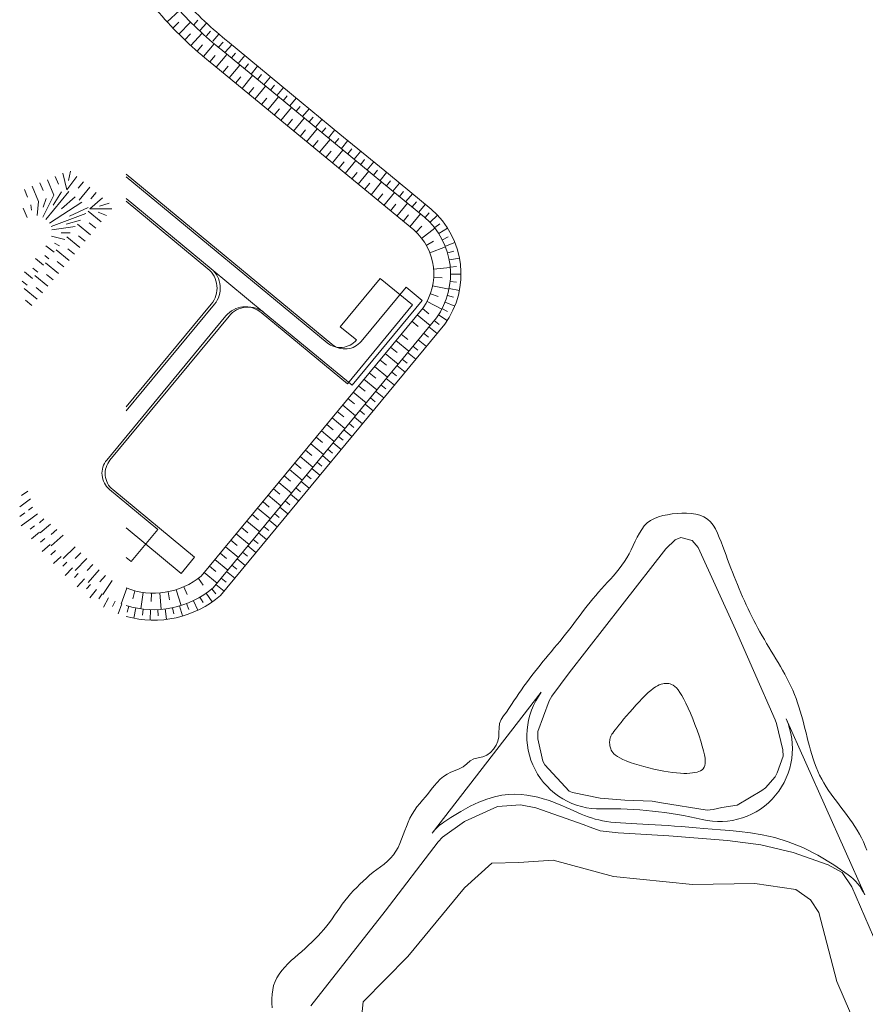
# Model space of a CAD drawing. Header units: metres. Extents: x 239845 to 242720, y 580286 to 584200.
# Tile 38 of 113: x 239904 to 240107, y 583111 to 583346. Entities that reach past the tile are written whole.
import ezdxf

# ---------------------------------------------------------------- set-up
doc = ezdxf.new("R2010")
doc.units = ezdxf.units.M
doc.layers.add('B-WE-GK-BESCHOEIING_TYPE_5-G', color=9, linetype='Continuous', lineweight=18, true_color=0x808080)
doc.layers.add('GBKN', color=9, linetype='Continuous', lineweight=0, true_color=0x808080)
doc.layers.add('GEO_kant verharding', color=8, linetype='Continuous', lineweight=0)

msp = doc.modelspace()

# ---------------------------------------------------------------- linework, layer by layer
at = {"layer": 'B-WE-GK-BESCHOEIING_TYPE_5-G', "flags": 128}
for points in [[(240029.69, 583169.03), (240030.1, 583168.15), (240035.94, 583161.84), (240036.8, 583161.52), (240043.41, 583160.19), (240049.26, 583159.73), (240055.86, 583159.44), (240058.05, 583159.07), (240068.97, 583157.33), (240070.39, 583157.48), (240072.5, 583157.91), (240076.14, 583158.46), (240082.08, 583161.97), (240082.94, 583162.64), (240085.27, 583165.27), (240085.73, 583166.26), (240087.19, 583170.26), (240087.13, 583171.75), (240085.61, 583178.04), (240085.29, 583178.89), (240080.04, 583190.71), (240075.73, 583200.55), (240066.83, 583220.2), (240065.38, 583221.85), (240062.67, 583222.56), (240061.31, 583222), (240059.09, 583219.85), (240048.63, 583206.42), (240036, 583190.17), (240031.78, 583184.62), (240031.15, 583183.47), (240028.49, 583176.12), (240028.49, 583174.37), (240029.69, 583169.03)], [(240123.54, 583088.82), (240115.1, 583112.25), (240109.82, 583124.62), (240103.61, 583138.94), (240101.27, 583142.37), (240097.96, 583144.23), (240089.59, 583147.18), (240081.85, 583149), (240073.82, 583150.06), (240059.78, 583151.19), (240047.7, 583151.9), (240043.37, 583152.33), (240040.96, 583153.23), (240039.29, 583153.85), (240028.01, 583157.89), (240024.35, 583158.59), (240018.81, 583158.21), (240010.92, 583154.61), (240005.65, 583150.81), (240004.62, 583149.7), (239991.93, 583133.13), (239974.16, 583110.48)]]:
    msp.add_lwpolyline(points, dxfattribs=at)
at = {"layer": 'GBKN'}
for p, q in [((239939.76, 583345.93), (239942.71, 583348.64)), ((239941.13, 583344.47), (239942.57, 583345.86)), ((239942.53, 583343.05), (239945.36, 583345.88)), ((239946.14, 583345.27), (239947.13, 583346.4)), ((239947.64, 583343.95), (239949.16, 583345.68)), ((239943.96, 583341.65), (239945.34, 583343.09)), ((239945.42, 583340.28), (239948.12, 583343.22)), ((239949.15, 583342.63), (239950.13, 583343.76)), ((239950.65, 583341.32), (239952.13, 583343.01)), ((239946.91, 583338.94), (239948.23, 583340.44)), ((239948.42, 583337.64), (239951, 583340.69)), ((239952.15, 583340), (239953.14, 583341.13)), ((239953.66, 583338.68), (239955.21, 583340.45)), ((239949.96, 583336.36), (239951.23, 583337.9)), ((239951.5, 583335.09), (239954.05, 583338.17)), ((239955.16, 583337.36), (239956.15, 583338.49)), ((239956.74, 583335.99), (239958.31, 583337.9)), ((239953.05, 583333.82), (239954.32, 583335.36)), ((239954.59, 583332.54), (239957.13, 583335.63)), ((239958.29, 583334.72), (239959.25, 583335.89)), ((239959.83, 583333.45), (239961.4, 583335.35)), ((239957.68, 583330), (239960.22, 583333.09)), ((239961.37, 583332.18), (239962.33, 583333.34)), ((239956.13, 583331.27), (239957.41, 583332.82)), ((239962.92, 583330.91), (239964.49, 583332.81)), ((239964.46, 583329.63), (239965.41, 583330.79)), ((239959.22, 583328.73), (239960.49, 583330.27)), ((239960.76, 583327.46), (239963.31, 583330.54)), ((239966, 583328.36), (239967.57, 583330.27)), ((239967.55, 583327.09), (239968.5, 583328.25)), ((239962.31, 583326.18), (239963.58, 583327.73)), ((239963.85, 583324.91), (239966.4, 583328)), ((239969.09, 583325.82), (239970.66, 583327.72)), ((239965.39, 583323.64), (239966.67, 583325.18)), ((239966.94, 583322.37), (239969.48, 583325.46)), ((239970.63, 583324.55), (239971.59, 583325.7)), ((239972.18, 583323.27), (239973.75, 583325.18)), ((239968.48, 583321.1), (239969.75, 583322.64)), ((239970.02, 583319.82), (239972.57, 583322.91)), ((239973.72, 583322), (239974.68, 583323.16)), ((239975.26, 583320.73), (239976.83, 583322.64)), ((239971.57, 583318.55), (239972.84, 583320.1)), ((239973.11, 583317.28), (239975.66, 583320.37)), ((239976.81, 583319.46), (239977.76, 583320.62)), ((239978.35, 583318.19), (239979.92, 583320.09)), ((239974.65, 583316.01), (239975.93, 583317.55)), ((239976.2, 583314.74), (239978.74, 583317.82)), ((239979.89, 583316.91), (239980.85, 583318.07)), ((239981.44, 583315.64), (239983.01, 583317.55)), ((239977.74, 583313.46), (239979.01, 583315.01)), ((239979.29, 583312.19), (239981.83, 583315.28)), ((239982.98, 583314.37), (239983.94, 583315.53)), ((239984.53, 583313.1), (239986.09, 583315)), ((239980.83, 583310.92), (239982.1, 583312.46)), ((239982.37, 583309.65), (239984.92, 583312.74)), ((239986.07, 583311.83), (239987.02, 583312.98)), ((239987.61, 583310.55), (239989.18, 583312.46)), ((239914.82, 583309.72), (239915.72, 583305.78)), ((239916.62, 583310.22), (239916.17, 583308)), ((239983.92, 583308.38), (239985.19, 583309.92)), ((239985.46, 583307.1), (239988, 583310.19)), ((239989.16, 583309.28), (239990.11, 583310.44)), ((239990.7, 583308.01), (239992.27, 583309.92)), ((239909.28, 583307.41), (239910.05, 583305.57)), ((239911.13, 583308.18), (239912.67, 583304.5)), ((239912.98, 583308.95), (239913.74, 583307.11)), ((239918.16, 583308.94), (239915.72, 583305.78)), ((239919.7, 583307.66), (239918.43, 583306.12)), ((239987, 583305.83), (239988.27, 583307.38)), ((239988.55, 583304.56), (239991.09, 583307.65)), ((239992.25, 583306.74), (239993.2, 583307.9)), ((239993.79, 583305.47), (239995.36, 583307.37)), ((239905.59, 583305.87), (239906.36, 583304.03)), ((239907.44, 583306.64), (239908.98, 583302.96)), ((239916.23, 583305.36), (239910.76, 583298.69)), ((239914.48, 583305.26), (239912.44, 583302.11)), ((239921.24, 583306.38), (239918.7, 583303.31)), ((239922.77, 583305.1), (239921.51, 583303.57)), ((239990.09, 583303.29), (239991.36, 583304.83)), ((239991.63, 583302.02), (239994.18, 583305.1)), ((239995.34, 583304.2), (239996.29, 583305.36)), ((239996.88, 583302.93), (239998.44, 583304.83)), ((239908.95, 583302.95), (239908.62, 583299.58)), ((239912.64, 583304.49), (239910.01, 583299.18)), ((239910.79, 583303.72), (239910.11, 583301.57)), ((239919.31, 583302.81), (239911.58, 583297.78)), ((239917.77, 583304.08), (239914.49, 583301.17)), ((239924.31, 583303.82), (239921.26, 583301.2)), ((239925.85, 583302.54), (239923.55, 583301.87)), ((239994.72, 583299.47), (239997.26, 583302.56)), ((239998.43, 583301.66), (239999.41, 583302.85)), ((239905.26, 583301.4), (239906.22, 583299.1)), ((239907.1, 583302.17), (239907.33, 583300.86)), ((239920.32, 583300.06), (239911.98, 583296.99)), ((239920.85, 583301.53), (239916.35, 583299.42)), ((239923.93, 583298.09), (239920.82, 583300.66)), ((239926.48, 583301.18), (239921.26, 583301.2)), ((239925.21, 583299.63), (239923.23, 583300.42)), ((239993.18, 583300.74), (239994.45, 583302.29)), ((239997.81, 583296.93), (240000.35, 583300.02)), ((239999.97, 583300.39), (240001.53, 583302.28)), ((240001.52, 583299.12), (240002.47, 583300.28)), ((239919.05, 583298.52), (239915.57, 583297.58)), ((239922.66, 583296.55), (239921.1, 583297.83)), ((239996.26, 583298.2), (239997.53, 583299.74)), ((240002.7, 583298.02), (240004.46, 583299.68)), ((240003.81, 583296.71), (240005, 583297.63)), ((239917.78, 583296.97), (239912.19, 583296.17)), ((239916.51, 583295.43), (239914.37, 583295.47)), ((239921.38, 583295.01), (239918.27, 583297.57)), ((239999.32, 583295.63), (240000.71, 583297.06)), ((240000.66, 583294.14), (240003.82, 583296.59)), ((240004.8, 583295.31), (240006.85, 583296.62)), ((239915.23, 583293.88), (239912.11, 583294.65)), ((239913.96, 583292.34), (239912.83, 583292.98)), ((239918.84, 583291.93), (239915.73, 583294.49)), ((239920.11, 583293.47), (239918.56, 583294.75)), ((240001.76, 583292.47), (240003.5, 583293.46)), ((240005.64, 583293.82), (240006.98, 583294.5)), ((240006.34, 583292.26), (240008.63, 583293.16)), ((239912.69, 583290.8), (239910.76, 583292.39)), ((239916.29, 583288.85), (239913.19, 583291.4)), ((239917.56, 583290.39), (239916.01, 583291.66)), ((240002.62, 583290.67), (240006.35, 583292.12)), ((240006.89, 583290.64), (240008.34, 583291.05)), ((239910.15, 583287.71), (239908.22, 583289.3)), ((239911.42, 583289.25), (239910.45, 583290.05)), ((239913.74, 583285.76), (239910.64, 583288.31)), ((239915.01, 583287.3), (239913.46, 583288.58)), ((240007.29, 583288.97), (240009.72, 583289.42)), ((239907.5, 583284.52), (239905.58, 583286.1)), ((239908.77, 583286.06), (239907.62, 583287.01)), ((240003.52, 583286.79), (240007.51, 583287.13)), ((240007.52, 583287.27), (240009.01, 583287.4)), ((239906.22, 583282.97), (239905.07, 583283.93)), ((239911.19, 583282.68), (239908.11, 583285.23)), ((239912.46, 583284.22), (239910.92, 583285.49)), ((240003.55, 583284.79), (240005.55, 583284.67)), ((240007.5, 583283.85), (240008.99, 583283.69)), ((240007.59, 583285.56), (240010.08, 583285.54)), ((239908.64, 583279.6), (239905.56, 583282.15)), ((239909.91, 583281.14), (239908.37, 583282.41)), ((240003.29, 583282.81), (240007.21, 583282.01)), ((240007.24, 583282.15), (240009.69, 583281.66)), ((239907.36, 583278.06), (239905.82, 583279.33)), ((240001.95, 583279.06), (240005.48, 583277.18)), ((240002.75, 583280.88), (240004.64, 583280.21)), ((240006.25, 583278.87), (240008.58, 583277.92)), ((240006.83, 583280.49), (240008.26, 583280.06)), ((240000.87, 583277.37), (240002.41, 583276.1)), ((240005.53, 583277.32), (240006.86, 583276.62)), ((239998.32, 583274.29), (239999.86, 583273.02)), ((239999.6, 583275.83), (240002.68, 583273.28)), ((240003.67, 583274.51), (240004.83, 583273.56)), ((240004.66, 583275.84), (240006.78, 583274.46)), ((240002.4, 583272.97), (240004.34, 583271.36)), ((239994.5, 583269.67), (239997.58, 583267.12)), ((239995.77, 583271.21), (239997.32, 583269.93)), ((239999.85, 583269.89), (240001.79, 583268.28)), ((240001.12, 583271.43), (240002.28, 583270.47)), ((239993.23, 583268.12), (239994.77, 583266.85)), ((239998.57, 583268.34), (239999.73, 583267.39)), ((239990.68, 583265.04), (239992.22, 583263.77)), ((239991.95, 583266.58), (239995.03, 583264.03)), ((239996.03, 583265.26), (239997.18, 583264.31)), ((239997.3, 583266.8), (239999.24, 583265.2)), ((239989.4, 583263.5), (239992.49, 583260.95)), ((239994.75, 583263.72), (239996.69, 583262.12)), ((239986.85, 583260.42), (239989.94, 583257.87)), ((239988.13, 583261.96), (239989.67, 583260.68)), ((239992.2, 583260.64), (239994.14, 583259.03)), ((239993.48, 583262.18), (239994.63, 583261.22)), ((239985.58, 583258.87), (239987.12, 583257.6)), ((239989.65, 583257.55), (239991.6, 583255.95)), ((239990.93, 583259.1), (239992.08, 583258.14)), ((239983.03, 583255.79), (239984.57, 583254.52)), ((239984.31, 583257.33), (239987.39, 583254.78)), ((239988.38, 583256.01), (239989.54, 583255.06)), ((239981.76, 583254.25), (239984.84, 583251.7)), ((239985.83, 583252.93), (239986.99, 583251.97)), ((239987.11, 583254.47), (239989.05, 583252.87)), ((239979.21, 583251.17), (239982.29, 583248.62)), ((239980.48, 583252.71), (239982.02, 583251.43)), ((239984.56, 583251.39), (239986.5, 583249.78)), ((239977.93, 583249.63), (239979.48, 583248.35)), ((239982.01, 583248.31), (239983.95, 583246.7)), ((239983.28, 583249.85), (239984.44, 583248.89)), ((239975.39, 583246.54), (239976.93, 583245.27)), ((239976.66, 583248.08), (239979.74, 583245.54)), ((239980.73, 583246.76), (239981.89, 583245.81)), ((239972.84, 583243.46), (239974.38, 583242.19)), ((239974.11, 583245), (239977.19, 583242.45)), ((239978.19, 583243.68), (239979.34, 583242.73)), ((239979.46, 583245.22), (239981.4, 583243.62)), ((239971.56, 583241.92), (239974.65, 583239.37)), ((239976.91, 583242.14), (239978.85, 583240.53)), ((239969.01, 583238.84), (239972.1, 583236.29)), ((239970.29, 583240.38), (239971.83, 583239.1)), ((239974.36, 583239.06), (239976.3, 583237.45)), ((239975.64, 583240.6), (239976.79, 583239.64)), ((239967.74, 583237.29), (239969.28, 583236.02)), ((239973.09, 583237.51), (239974.24, 583236.56)), ((239965.19, 583234.21), (239966.73, 583232.94)), ((239966.47, 583235.75), (239969.55, 583233.2)), ((239970.54, 583234.43), (239971.7, 583233.48)), ((239971.81, 583235.97), (239973.76, 583234.37)), ((239907.06, 583231.77), (239904.49, 583229.91)), ((239906.41, 583233.66), (239904.87, 583232.59)), ((239963.92, 583232.67), (239967, 583230.12)), ((239969.27, 583232.89), (239971.21, 583231.29)), ((239907.56, 583229.84), (239906.59, 583229.11)), ((239961.37, 583229.59), (239964.45, 583227.04)), ((239962.64, 583231.13), (239964.18, 583229.85)), ((239966.72, 583229.81), (239968.66, 583228.2)), ((239967.99, 583231.35), (239969.15, 583230.39)), ((239905.68, 583228.49), (239904.47, 583227.6)), ((239906.86, 583226.9), (239904.78, 583225.35)), ((239908.69, 583228.21), (239906.85, 583226.77)), ((239910.28, 583226.99), (239909.18, 583226.1)), ((239960.09, 583228.04), (239961.64, 583226.77)), ((239965.44, 583228.27), (239966.6, 583227.31)), ((239908.03, 583225.35), (239906.96, 583224.53)), ((239911.84, 583225.74), (239909.35, 583223.66)), ((239957.55, 583224.96), (239959.09, 583223.69)), ((239958.82, 583226.5), (239961.9, 583223.95)), ((239962.89, 583225.18), (239964.05, 583224.23)), ((239964.17, 583226.72), (239966.11, 583225.12)), ((239909.24, 583223.84), (239907.28, 583222.25)), ((239910.47, 583222.34), (239909.45, 583221.47)), ((239913.37, 583224.45), (239912.02, 583223.28)), ((239914.86, 583223.12), (239912.03, 583220.58)), ((239956.27, 583223.42), (239959.35, 583220.87)), ((239961.62, 583223.64), (239963.56, 583222.04)), ((239911.74, 583220.87), (239909.87, 583219.23)), ((239917.72, 583220.33), (239914.85, 583217.55)), ((239953.72, 583220.34), (239956.81, 583217.79)), ((239955, 583221.88), (239956.54, 583220.6)), ((239959.07, 583220.56), (239961.01, 583218.95)), ((239960.35, 583222.1), (239961.5, 583221.14)), ((239913.04, 583219.43), (239911.93, 583218.42)), ((239914.36, 583218.02), (239912.57, 583216.31)), ((239919.13, 583218.9), (239917.71, 583217.49)), ((239920.55, 583217.5), (239917.78, 583214.62)), ((239952.45, 583218.8), (239953.99, 583217.52)), ((239956.52, 583217.48), (239958.46, 583215.87)), ((239957.8, 583219.02), (239958.95, 583218.06)), ((239915.71, 583216.63), (239914.78, 583215.7)), ((239917.09, 583215.27), (239915.37, 583213.48)), ((239922.01, 583216.13), (239920.64, 583214.66)), ((239949.9, 583215.71), (239951.44, 583214.44)), ((239951.17, 583217.25), (239954.26, 583214.71)), ((239955.25, 583215.93), (239956.41, 583214.98)), ((239918.5, 583213.93), (239917.62, 583212.98)), ((239923.49, 583214.78), (239920.82, 583211.8)), ((239924.98, 583213.45), (239923.65, 583211.96)), ((239947.22, 583212.77), (239948.4, 583211.16)), ((239948.63, 583214.17), (239951.71, 583211.62)), ((239952.7, 583212.85), (239953.86, 583211.9)), ((239953.97, 583214.39), (239955.92, 583212.79)), ((239919.94, 583212.63), (239918.26, 583210.74)), ((239921.44, 583211.29), (239920.49, 583210.24)), ((239926.58, 583212.25), (239924.38, 583208.92)), ((239930.12, 583210.42), (239928.72, 583206.7)), ((239943.77, 583210.76), (239944.56, 583208.94)), ((239951.43, 583211.31), (239953.37, 583209.7)), ((239922.82, 583210.09), (239921.24, 583208.11)), ((239924.23, 583209.04), (239923.44, 583207.86)), ((239925.73, 583208.12), (239924.49, 583205.92)), ((239932.03, 583209.81), (239931.53, 583207.89)), ((239933.99, 583209.42), (239933.43, 583205.49)), ((239935.98, 583209.25), (239935.92, 583207.26)), ((239937.98, 583209.3), (239938.3, 583205.34)), ((239939.96, 583209.57), (239940.33, 583207.62)), ((239941.9, 583210.06), (239943.07, 583206.27)), ((239947.58, 583208.26), (239948.34, 583206.96)), ((239949.07, 583209.2), (239950.5, 583207.13)), ((239950.47, 583210.26), (239951.42, 583209.1)), ((239927.29, 583207.31), (239926.7, 583206.02)), ((239928.92, 583206.64), (239928.05, 583204.28)), ((239930.59, 583206.09), (239930.21, 583204.72)), ((239941.04, 583205.74), (239941.35, 583204.27)), ((239942.75, 583206.17), (239943.46, 583203.77)), ((239944.41, 583206.74), (239944.95, 583205.34)), ((239946.03, 583207.43), (239947.11, 583205.17)), ((239932.3, 583205.69), (239931.82, 583203.23)), ((239934.04, 583205.42), (239933.87, 583203.93)), ((239935.8, 583205.29), (239935.71, 583202.79)), ((239937.56, 583205.3), (239937.62, 583203.8)), ((239939.31, 583205.45), (239939.62, 583202.97))]:
    msp.add_line(p, q, dxfattribs=at)
at = {"layer": 'GBKN', "flags": 128}
for points in [[(239929.96, 583203.66, 0.250201), (239952.55, 583208.71), (240006.17, 583273.58, 0.390723), (240002.94, 583301.12), (239992.7, 583309.56), (239981.12, 583319.1), (239969.55, 583328.64), (239954.17, 583341.31), (239953.92, 583341.52), (239952.99, 583342.29, -0.043111), (239942.14, 583353.06, -0.055458), (239937.22, 583360.38), (239929.96, 583374.27)], [(239929.96, 583203.66, 0.250201), (239952.55, 583208.71), (240006.17, 583273.58, 0.390723), (240002.94, 583301.12), (239992.7, 583309.56), (239981.12, 583319.1), (239969.55, 583328.64), (239954.17, 583341.31), (239953.92, 583341.52), (239952.99, 583342.29, -0.043111), (239942.14, 583353.06, -0.055458), (239937.22, 583360.38), (239929.96, 583374.27)], [(239929.96, 583206.27, 0.256097), (239950.76, 583210.47), (240004.19, 583275.11, 0.389124), (240001.33, 583299.2), (240001.33, 583299.2), (239991.11, 583307.63), (239979.53, 583317.17), (239967.96, 583326.71), (239952.58, 583339.39), (239952.33, 583339.59), (239951.39, 583340.36, -0.043134), (239940.23, 583351.44, -0.055458), (239935, 583359.22), (239929.96, 583368.87)], [(239929.96, 583206.27, 0.256097), (239950.76, 583210.47), (240004.19, 583275.11, 0.389124), (240001.33, 583299.2), (240001.33, 583299.2), (239991.11, 583307.63), (239979.53, 583317.17), (239967.96, 583326.71), (239952.58, 583339.39), (239952.33, 583339.59), (239951.39, 583340.36, -0.043134), (239940.23, 583351.44, -0.055458), (239935, 583359.22), (239929.96, 583368.87)], [(239929.96, 583210.48, 0.271582), (239947.91, 583213.31), (240001.02, 583277.55, 0.385727), (239998.75, 583296.15), (239950.04, 583336.3), (239949.8, 583336.49, -0.003362), (239948.83, 583337.29, -0.043134), (239937.18, 583348.86, -0.055458), (239931.45, 583357.37), (239929.96, 583360.22)], [(239929.96, 583303.66), (239950.3, 583286.85), (239963.01, 583276.34), (239984.01, 583258.98), (240000.78, 583279.28), (239996.93, 583282.46), (239986.2, 583269.49, -0.414214), (239979.17, 583268.82), (239929.96, 583309.5)], [(239929.96, 583224.87), (239943.14, 583213.97), (239946.33, 583217.83), (239926.74, 583234.02, -0.414214), (239926.07, 583241.06), (239954.57, 583275.53, -0.414214), (239963.01, 583276.34), (239950.3, 583286.85, -0.414214), (239951.1, 583278.4), (239929.96, 583252.84)]]:
    msp.add_lwpolyline(points, format="xyb", dxfattribs=at)
at = {"layer": 'GBKN', "elevation": -2.2}
msp.add_lwpolyline([(240065, 583180.48), (240065.54, 583179.16), (240066.07, 583177.8), (240066.58, 583176.44), (240067.04, 583175.1), (240067.46, 583173.81), (240067.83, 583172.6), (240068.12, 583171.51), (240068.33, 583170.56), (240068.47, 583169.74), (240068.52, 583169.05), (240068.51, 583168.46), (240068.42, 583167.97), (240068.27, 583167.56), (240068.05, 583167.23), (240067.76, 583166.96), (240067.42, 583166.75), (240067.02, 583166.57), (240066.56, 583166.41), (240066.05, 583166.29), (240065.48, 583166.2), (240064.84, 583166.13), (240064.15, 583166.1), (240063.39, 583166.1), (240062.57, 583166.14), (240061.68, 583166.21), (240060.72, 583166.32), (240059.69, 583166.47), (240058.59, 583166.66), (240057.43, 583166.89), (240056.25, 583167.15), (240055.06, 583167.43), (240053.87, 583167.74), (240052.72, 583168.06), (240051.61, 583168.4), (240050.58, 583168.74), (240049.64, 583169.09), (240048.82, 583169.44), (240048.12, 583169.79), (240047.54, 583170.12), (240047.07, 583170.45), (240046.69, 583170.77), (240046.4, 583171.09), (240046.18, 583171.39), (240046.02, 583171.68), (240045.91, 583171.96), (240045.83, 583172.23), (240045.77, 583172.48), (240045.73, 583172.72), (240045.69, 583172.95), (240045.67, 583173.17), (240045.65, 583173.37), (240045.64, 583173.57), (240045.65, 583173.75), (240045.66, 583173.93), (240045.67, 583174.11), (240045.7, 583174.28), (240045.74, 583174.44), (240045.78, 583174.61), (240045.84, 583174.78), (240045.92, 583174.97), (240046.04, 583175.19), (240046.19, 583175.45), (240046.39, 583175.75), (240046.65, 583176.1), (240046.97, 583176.53), (240047.36, 583177.03), (240047.83, 583177.61), (240048.38, 583178.29), (240049, 583179.04), (240049.69, 583179.85), (240050.41, 583180.7), (240051.17, 583181.56), (240051.94, 583182.42), (240052.7, 583183.25), (240053.46, 583184.04), (240054.18, 583184.77), (240054.86, 583185.42), (240055.49, 583185.97), (240056.06, 583186.43), (240056.59, 583186.79), (240057.08, 583187.08), (240057.53, 583187.3), (240057.94, 583187.46), (240058.34, 583187.56), (240058.71, 583187.62), (240059.08, 583187.63), (240059.43, 583187.62), (240059.78, 583187.58), (240060.13, 583187.5), (240060.49, 583187.37), (240060.86, 583187.18), (240061.23, 583186.91), (240061.62, 583186.54), (240062.03, 583186.08), (240062.47, 583185.49), (240062.92, 583184.77), (240063.41, 583183.9), (240063.92, 583182.88), (240064.46, 583181.73)], close=True, dxfattribs=at)
at = {"layer": 'GBKN', "elevation": -3.3, "flags": 128}
msp.add_lwpolyline([(240029.3, 583185.52, 0.625381), (240043.78, 583157.58, -0.065303), (240067.8, 583155.04, 0.622133), (240087.87, 583179.19), (240106.68, 583137.04, 0.135121), (240102.74, 583141.84), (240099.34, 583144.23), (240095.5, 583146.53), (240091.86, 583148.34), (240088.41, 583149.72), (240085.17, 583150.72), (240082.14, 583151.42), (240079.32, 583151.89), (240076.74, 583152.19), (240074.38, 583152.4), (240072.21, 583152.59), (240070.15, 583152.77), (240068.2, 583152.94), (240066.35, 583153.1), (240064.57, 583153.25), (240062.86, 583153.38), (240061.21, 583153.51), (240059.62, 583153.62), (240058.06, 583153.73), (240056.53, 583153.81), (240055.03, 583153.89), (240053.58, 583153.95), (240052.16, 583154.02), (240050.8, 583154.08), (240049.5, 583154.15), (240048.25, 583154.23), (240047.06, 583154.33), (240045.95, 583154.45), (240044.91, 583154.59), (240043.94, 583154.75), (240043.04, 583154.95), (240042.17, 583155.17), (240041.33, 583155.43), (240040.5, 583155.72), (240039.66, 583156.03), (240038.82, 583156.37), (240037.96, 583156.74), (240037.08, 583157.13), (240036.17, 583157.54), (240035.22, 583157.96), (240034.22, 583158.4), (240033.18, 583158.83), (240032.08, 583159.26), (240030.94, 583159.67), (240029.75, 583160.05), (240028.5, 583160.39), (240027.2, 583160.68), (240025.85, 583160.91), (240024.45, 583161.06), (240023, 583161.12), (240021.47, 583161.07), (240019.83, 583160.89), (240018.11, 583160.53), (240016.28, 583159.97), (240014.35, 583159.21), (240012.29, 583158.23), (240010.06, 583157.01), (240007.61, 583155.52), (240005.95, 583154.41, 0.081087), (240003.17, 583151.83)], format="xyb", close=True, dxfattribs=at)
at = {"layer": 'GBKN', "flags": 128}
for points in [[(240106.58, 583101.13), (240100.05, 583116.3), (240095.71, 583132.8), (240093.71, 583135.82), (240090.2, 583138.34), (240080.4, 583139.72), (240065.45, 583139.55), (240046.59, 583141.45), (240032.17, 583145.31), (240023.94, 583144.77), (240017.45, 583144.59), (240010.94, 583138.7), (239997.39, 583122.31)], [(239997.39, 583122.31), (239986.7, 583111.4), (239986, 583105.1)]]:
    msp.add_lwpolyline(points, dxfattribs=at)
at = {"layer": 'GBKN'}
msp.add_polyline3d([(240107.19, 583147.74, -4.3), (240106.8, 583148.72, -4.31), (240106.38, 583149.69, -4.32), (240105.93, 583150.64, -4.32), (240105.44, 583151.58, -4.33), (240104.92, 583152.49, -4.28), (240104.36, 583153.39, -4.22), (240103.77, 583154.28, -4.19), (240103.16, 583155.15, -4.19), (240102.53, 583156.02, -4.12), (240101.88, 583156.87, -4.05), (240101.23, 583157.73, -4.11), (240100.57, 583158.58, -4.2), (240099.92, 583159.43, -4.2), (240099.28, 583160.29, -4.16), (240098.65, 583161.15, -4.13), (240098.04, 583162.03, -4.06), (240097.46, 583162.91, -4.02), (240096.9, 583163.81, -3.97), (240096.39, 583164.73, -3.94), (240095.91, 583165.67, -3.92), (240095.48, 583166.63, -3.92), (240095.08, 583167.6, -3.95), (240094.7, 583168.59, -3.97), (240094.36, 583169.59, -3.99), (240094.04, 583170.6, -3.99), (240093.74, 583171.62, -3.99), (240093.45, 583172.65, -4), (240093.18, 583173.69, -4.05), (240092.91, 583174.73, -4.14), (240092.65, 583175.77, -4.2), (240092.39, 583176.82, -4.18), (240092.13, 583177.86, -4.2), (240091.85, 583178.9, -4.24), (240091.57, 583179.94, -4.23), (240091.27, 583180.98, -4.28), (240090.96, 583182, -4.27), (240090.62, 583183.02, -4.29), (240090.26, 583184.02, -4.27), (240089.86, 583185.02, -4.28), (240089.45, 583186, -4.31), (240089, 583186.97, -4.35), (240088.54, 583187.93, -4.33), (240088.05, 583188.89, -4.34), (240087.55, 583189.83, -4.31), (240087.03, 583190.77, -4.29), (240086.5, 583191.7, -4.27), (240085.96, 583192.63, -4.26), (240085.42, 583193.55, -4.26), (240084.87, 583194.47, -4.26), (240084.32, 583195.39, -4.23), (240083.77, 583196.3, -4.18), (240083.22, 583197.21, -4.15), (240082.68, 583198.13, -4.07), (240082.15, 583199.04, -4.02), (240081.63, 583199.95, -4), (240081.12, 583200.87, -4.04), (240080.63, 583201.79, -4.08), (240080.15, 583202.72, -4.11), (240079.68, 583203.65, -4.09), (240079.22, 583204.58, -4.05), (240078.77, 583205.52, -4.03), (240078.33, 583206.46, -4), (240077.91, 583207.41, -4.01), (240077.48, 583208.36, -3.98), (240077.07, 583209.32, -4), (240076.66, 583210.29, -4.01), (240076.26, 583211.27, -4.04), (240075.86, 583212.25, -4.07), (240075.46, 583213.24, -4.12), (240075.07, 583214.24, -4.17), (240074.68, 583215.25, -4.19), (240074.29, 583216.27, -4.17), (240073.89, 583217.3, -4.16), (240073.5, 583218.33, -4.2), (240073.11, 583219.38, -4.18), (240072.71, 583220.44, -4.13), (240072.31, 583221.51, -4.15), (240071.89, 583222.58, -4.21), (240071.44, 583223.61, -4.21), (240070.95, 583224.59, -4.21), (240070.39, 583225.49, -4.17), (240069.76, 583226.3, -4.18), (240069.03, 583226.98, -4.22), (240068.2, 583227.51, -4.13), (240067.27, 583227.9, -4.11), (240066.26, 583228.17, -4.12), (240065.19, 583228.33, -4.08), (240064.08, 583228.4, -4.09), (240062.93, 583228.39, -4), (240061.77, 583228.31, -3.95), (240060.62, 583228.18, -4.07), (240059.48, 583228.01, -4.09), (240058.38, 583227.78, -4.08), (240057.33, 583227.49, -4.09), (240056.35, 583227.11, -4.12), (240055.45, 583226.63, -4.2), (240054.64, 583226.03, -4.28), (240053.94, 583225.32, -4.34), (240053.32, 583224.5, -4.37), (240052.76, 583223.6, -4.38), (240052.25, 583222.65, -4.4), (240051.77, 583221.65, -4.44), (240051.31, 583220.64, -4.39), (240050.83, 583219.63, -4.43), (240050.32, 583218.65, -4.45), (240049.78, 583217.7, -4.46), (240049.2, 583216.79, -4.46), (240048.58, 583215.91, -4.49), (240047.93, 583215.05, -4.53), (240047.26, 583214.22, -4.51), (240046.58, 583213.41, -4.52), (240045.87, 583212.62, -4.51), (240045.16, 583211.83, -4.53), (240044.45, 583211.05, -4.54), (240043.73, 583210.26, -4.54), (240043.02, 583209.47, -4.54), (240042.32, 583208.68, -4.49), (240041.64, 583207.87, -4.51), (240040.96, 583207.04, -4.53), (240040.3, 583206.21, -4.5), (240039.65, 583205.37, -4.5), (240039, 583204.52, -4.5), (240038.36, 583203.67, -4.46), (240037.71, 583202.82, -4.47), (240037.07, 583201.97, -4.49), (240036.42, 583201.12, -4.48), (240035.77, 583200.28, -4.49), (240035.11, 583199.44, -4.46), (240034.44, 583198.61, -4.45), (240033.77, 583197.78, -4.46), (240033.09, 583196.96, -4.48), (240032.41, 583196.13, -4.46), (240031.73, 583195.31, -4.48), (240031.05, 583194.49, -4.51), (240030.38, 583193.67, -4.49), (240029.7, 583192.84, -4.49), (240029.03, 583192.02, -4.47), (240028.36, 583191.19, -4.43), (240027.7, 583190.35, -4.42), (240027.05, 583189.51, -4.42), (240026.4, 583188.67, -4.39), (240025.77, 583187.81, -4.36), (240025.14, 583186.95, -4.32), (240024.53, 583186.08, -4.31), (240023.92, 583185.21, -4.32), (240023.32, 583184.33, -4.33), (240022.73, 583183.44, -4.33), (240022.15, 583182.55, -4.33), (240021.56, 583181.66, -4.31), (240020.94, 583180.77, -4.32), (240020.27, 583179.89, -4.31), (240019.7, 583178.99, -4.3), (240019.32, 583178.02, -4.25), (240019.18, 583176.99, -4.2), (240019.17, 583175.92, -4.1), (240019.13, 583174.84, -4.06), (240018.92, 583173.79, -3.99), (240018.49, 583172.82, -3.92), (240017.87, 583171.92, -3.9), (240017.11, 583171.14, -3.88), (240016.24, 583170.49, -3.87), (240015.27, 583170.04, -3.91), (240014.22, 583169.81, -3.97), (240013.18, 583169.58, -4.02), (240012.28, 583169.07, -4.07), (240011.47, 583168.36, -4.09), (240010.62, 583167.69, -4.14), (240009.67, 583167.2, -4.18), (240008.67, 583166.8, -4.25), (240007.68, 583166.42, -4.29), (240006.73, 583165.95, -4.35), (240005.87, 583165.37, -4.33), (240005.08, 583164.68, -4.31), (240004.34, 583163.91, -4.31), (240003.63, 583163.09, -4.33), (240002.95, 583162.23, -4.33), (240002.28, 583161.37, -4.31), (240001.59, 583160.52, -4.29), (240000.89, 583159.7, -4.3), (240000.19, 583158.9, -4.31), (239999.53, 583158.08, -4.39), (239998.92, 583157.21, -4.4), (239998.37, 583156.31, -4.37), (239997.87, 583155.37, -4.37), (239997.42, 583154.4, -4.38), (239997, 583153.41, -4.37), (239996.6, 583152.4, -4.35), (239996.23, 583151.38, -4.31), (239995.85, 583150.36, -4.24), (239995.46, 583149.36, -4.19), (239995.02, 583148.39, -4.17), (239994.52, 583147.47, -4.18), (239993.92, 583146.62, -4.17), (239993.24, 583145.83, -4.2), (239992.48, 583145.1, -4.23), (239991.67, 583144.4, -4.26), (239990.81, 583143.74, -4.3), (239989.92, 583143.1, -4.33), (239989.02, 583142.46, -4.31), (239988.22, 583141.75, -4.3), (239987.43, 583141.03, -4.3), (239986.64, 583140.31, -4.32), (239985.87, 583139.57, -4.3), (239985.11, 583138.82, -4.3), (239984.37, 583138.06, -4.29), (239983.66, 583137.27, -4.25), (239982.97, 583136.46, -4.23), (239982.31, 583135.63, -4.27), (239981.67, 583134.77, -4.24), (239981.05, 583133.9, -4.31), (239980.43, 583133.03, -4.26), (239979.82, 583132.15, -4.29), (239979.21, 583131.28, -4.32), (239978.58, 583130.43, -4.31), (239977.93, 583129.59, -4.34), (239977.26, 583128.77, -4.35), (239976.57, 583127.98, -4.35), (239975.86, 583127.2, -4.33), (239975.12, 583126.44, -4.35), (239974.36, 583125.7, -4.38), (239973.58, 583124.96, -4.38), (239972.78, 583124.22, -4.4), (239971.97, 583123.5, -4.39), (239971.13, 583122.77, -4.35), (239970.29, 583122.03, -4.33), (239969.47, 583121.29, -4.3), (239968.67, 583120.52, -4.23), (239967.91, 583119.74, -4.19), (239967.21, 583118.93, -4.18), (239966.57, 583118.09, -4.18), (239966.02, 583117.21, -4.17), (239965.57, 583116.29, -4.18), (239965.24, 583115.32, -4.2), (239965.01, 583114.31, -4.31), (239964.88, 583113.26, -4.35), (239964.82, 583112.18, -4.36), (239964.83, 583111.09, -4.35), (239964.89, 583110, -4.31)], dxfattribs=at)
at = {"layer": 'GEO_kant verharding', "flags": 128}
for points in [[(239929.96, 583217.79), (239931.16, 583216.8), (239937.53, 583224.5), (239925.97, 583234.06, -0.414214), (239925.3, 583241.1), (239953.82, 583275.59, -0.414214), (239962.26, 583276.4), (239982.88, 583259.35), (239998.46, 583278.2), (239990.76, 583284.57), (239981.2, 583273.01), (239985.05, 583269.83, -0.414361), (239978.01, 583269.16), (239929.96, 583308.88)], [(239929.96, 583303.04), (239949.52, 583286.88, -0.414214), (239950.32, 583278.43), (239929.96, 583253.8)]]:
    msp.add_lwpolyline(points, format="xyb", dxfattribs=at)

doc.saveas('drawing.dxf')
